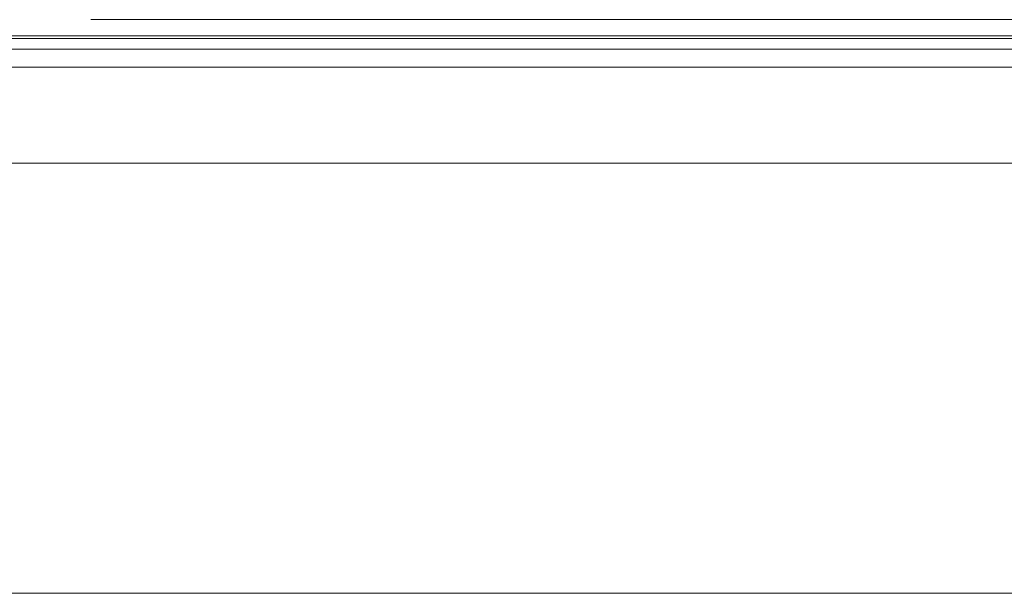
# Model space of a CAD drawing. Header units: millimetres. Extents: x 83969 to 164243, y -22860 to 4849.
# Tile 65 of 116: x 163442 to 163449, y -21421 to -21417. Entities that reach past the tile are written whole.
import ezdxf
from ezdxf.enums import TextEntityAlignment as Align

# ---------------------------------------------------------------- set-up
doc = ezdxf.new("R2010")
doc.units = ezdxf.units.MM
doc.layers.get('0').update_dxf_attribs({"color": 251, "lineweight": 0})
for name, color, linetype in [('! PT Instalacja niskoprądowa', 1, 'Continuous'), ('! PT Wyposażenie szafy RACK', 7, 'Continuous'), ('_Opis_80', 7, 'Continuous')]:
    doc.layers.add(name, color=color, linetype=linetype)
doc.layers.add('BKT_szafy', color=7, linetype='Continuous', lineweight=5)
doc.styles.get("Standard").update_dxf_attribs({"font": 'arial.ttf'})

# ---------------------------------------------------------------- blocks, each defined once
blk = doc.blocks.new('UPS_2U_PA')
at = {"layer": '_Opis_80', "lineweight": 13}
for points in [[(35.192, 46.488), (64.08, 46.488)], [(23.679, 46.31), (66.98, 46.31)], [(23.679, 46.28), (66.98, 46.28)], [(67.483, 46.162), (23.175, 46.162)]]:
    blk.add_lwpolyline(points, dxfattribs=at)
blk = doc.blocks.new('Szafa rack 27U')
at = {"layer": 'BKT_szafy'}
for points in [[(-355.283, 36.513), (-25.4, 36.513), (-25.4, 29.845), (-355.283, 29.845)], [(-381, 29.845), (0, 29.845), (0, 0), (-381, 0)]]:
    blk.add_lwpolyline(points, close=True, dxfattribs=at)
at = {"layer": '! PT Instalacja niskoprądowa'}
blk.add_attdef('NAZWA_SZAFY', text='', height=20, dxfattribs=at).set_placement((-377.652, 856.926), align=Align.MIDDLE_LEFT)

msp = doc.modelspace()

# ---------------------------------------------------------------- block references
at = {"layer": '! PT Wyposażenie szafy RACK', "color": 7, "xscale": 0.1, "yscale": 0.1, "zscale": 0.1}
msp.add_blockref('Szafa rack 27U', (163467.9826, -21420.9419), dxfattribs=at)
at = {"xscale": 0.6288110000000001, "yscale": 0.6288110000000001, "zscale": 0.6288110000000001}
msp.add_blockref('UPS_2U_PA', (163420.4508, -21446.1929), dxfattribs=at)

doc.saveas('drawing.dxf')
